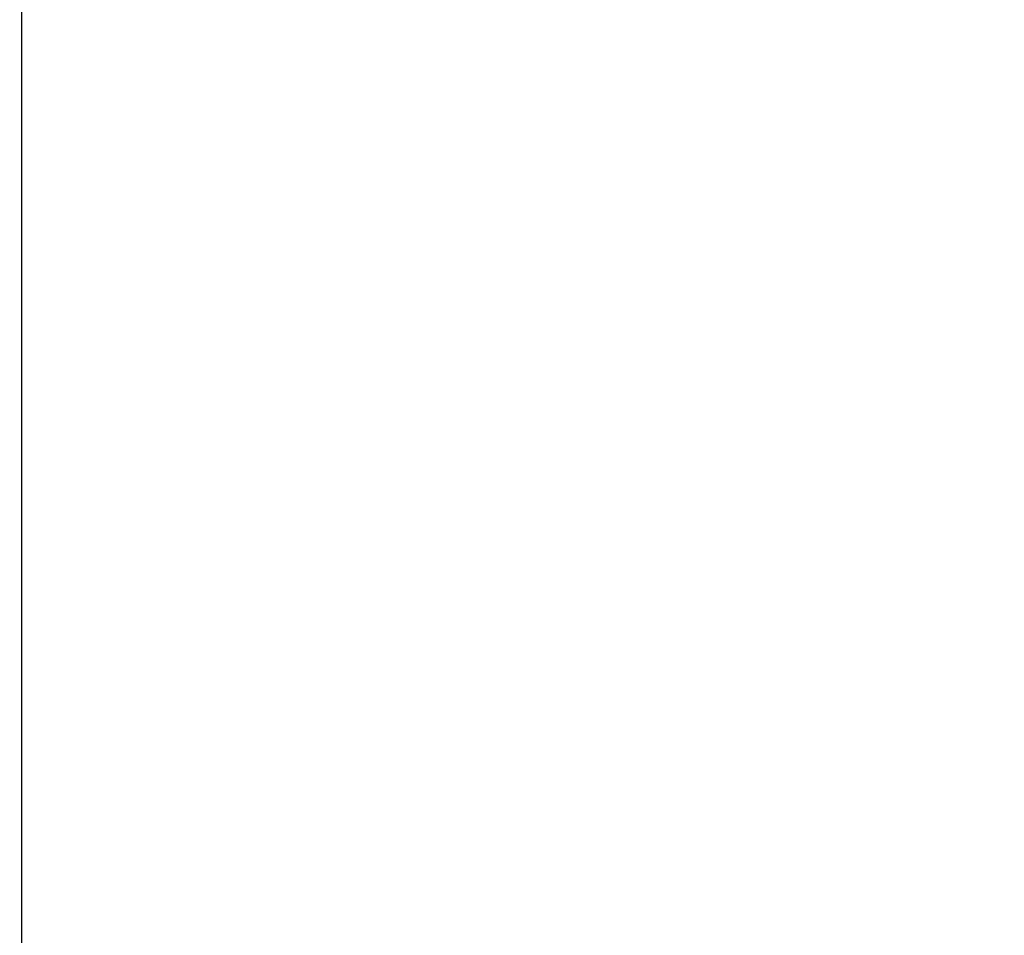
# Model space of a CAD drawing. Header units: millimetres. Extents: x -66 to 167, y -61 to 87.
# Tile 5 of 46: x 97 to 112, y -23 to -9. Entities that reach past the tile are written whole.
import ezdxf

# ---------------------------------------------------------------- set-up
doc = ezdxf.new("R2010")
doc.units = ezdxf.units.MM
doc.layers.add('DIM', color=4, linetype='Continuous')
doc.layers.add('OUT', color=3, linetype='Continuous')
doc.styles.add('DIM-7', font='SIMPLEX.shx', dxfattribs={"width": 0.7, "bigfont": 'chineset.shx'})
doc.dimstyles.new('CNS', dxfattribs={"dimtxt": 3.5, "dimasz": 2.5, "dimexe": 1, "dimexo": 1.5, "dimgap": 0.09, "dimtad": 0, "dimdsep": 46, "dimtxsty": 'DIM-7', "dimcen": 0.09, "dimclrd": 1, "dimclre": 1, "dimclrt": 4, "dimadec": 0, "dimazin": 0, "dimtfac": 1, "dimtix": 1, "dimtmove": 2, "dimatfit": 3, "dimfxl": 1, "dimtvp": 0.971429, "dimtolj": 1, "dimarcsym": 0})

# ---------------------------------------------------------------- blocks, each defined once
blk = doc.blocks.new('*D10')
at = {"layer": 'DEFPOINTS', "color": 0}
for p in [(142.221, -16.9), (79.221, -21.75), (79.221, -59.834)]:
    blk.add_point(p, dxfattribs=at)
at = {"layer": 'DIM', "color": 7, "lineweight": -2}
for p, q in [((142.221, -18.4), (142.221, -60.834)), ((79.221, -23.25), (79.221, -60.834)), ((139.721, -59.834), (81.721, -59.834))]:
    blk.add_line(p, q, dxfattribs=at)
at = {"layer": 'DIM', "color": 7}
for points in [[(81.721, -59.418), (81.721, -60.251), (79.221, -59.834)], [(139.721, -59.418), (139.721, -60.251), (142.221, -59.834)]]:
    blk.add_solid(points, dxfattribs=at)
at = {"layer": 'DIM', "color": 7, "insert": (110.721, -56.434), "char_height": 3.5, "attachment_point": 5, "style": 'DIM-7'}
blk.add_mtext('\\A1;63', dxfattribs=at)

msp = doc.modelspace()

# ---------------------------------------------------------------- linework, layer by layer
at = {"layer": 'OUT', "color": 7, "linetype": 'Continuous'}
msp.add_line((97.221, 0), (97.221, -35.998), dxfattribs=at)

# ---------------------------------------------------------------- dimensions: what is measured, and where the dimension line sits
at = {"layer": 'DIM', "color": 7}
dim = msp.add_linear_dim(base=(79.221, -59.834), p1=(142.221, -16.9), p2=(79.221, -21.75), dimstyle='CNS', override={"dimclrd": 7, "dimclre": 7, "dimclrt": 7}, dxfattribs=at)
dim.commit()
dim.dimension.update_dxf_attribs({"geometry": '*D10', "text_midpoint": (110.721, -56.434)})

doc.saveas('drawing.dxf')
